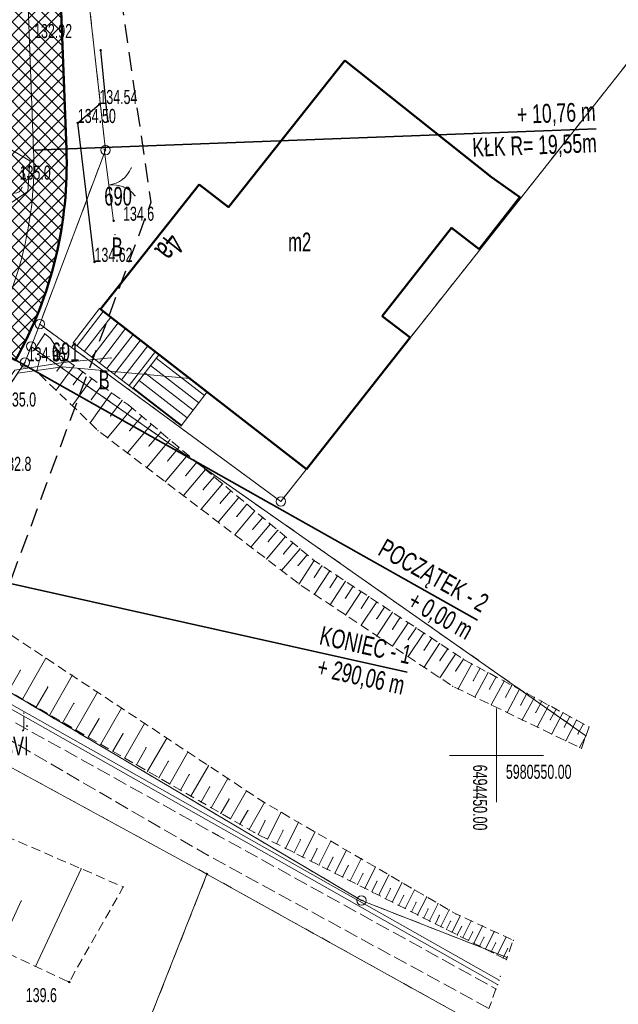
# Model space of a CAD drawing. Extents: x 6456700 to 6518119, y 5963420 to 5980059.
# Tile 33 of 256: x 6511693 to 6511725, y 5964086 to 5964138. Entities that reach past the tile are written whole.
import ezdxf
from ezdxf.enums import TextEntityAlignment as Align

# ---------------------------------------------------------------- set-up
doc = ezdxf.new("R2010")
doc.units = 0
doc.header["$MEASUREMENT"] = 0
for name, pattern in [('L_0_03', [1, 0.5, -0.5]), ('L_0_04', [1.5, 1, -0.5]), ('L_0_52', [1, 0.75, -0.25]), ('L_0_5A', [0.75, 0.5, -0.25])]:
    doc.linetypes.add(name, pattern=pattern)
doc.layers.get('0').update_dxf_attribs({"color": 2, "linetype": 'CONTINUOUS', "lineweight": 5})
for name, color, linetype, lineweight in [('000_Inne__niezydentyfikowane_', 7, 'CONTINUOUS', 18), ('18mm Kreska ciągła', 7, 'CONTINUOUS', 18), ('202_punkt_graniczny', 7, 'CONTINUOUS', 18), ('203_punkt_graniczny', 7, 'CONTINUOUS', 18), ('209_oznaczenie_konturu_klasyfikacyjnego', 96, 'CONTINUOUS', 18), ('210_oznaczenie_konturu_uzytku_gruntowego', 96, 'CONTINUOUS', 18), ('211_numer_dzialki_ewidencyjnej', 7, 'CONTINUOUS', 18), ('218_kontur_uzytku_gruntowego', 96, 'L_0_03', 18), ('219_dzialka_ewidencyjna', 7, 'CONTINUOUS', 18), ('238_Punkt_adresowy_budynku', 7, 'CONTINUOUS', 18), ('312_budynek_ewidencyjny', 7, 'CONTINUOUS', 18), ('312_oznaczenie_budynku_ewidencyjnego_Atr117', 7, 'CONTINUOUS', 18), ('352_schody', 7, 'CONTINUOUS', 18), ('35mm Ciągła', 7, 'CONTINUOUS', 35), ('50mm Kreska ciągła', 7, 'CONTINUOUS', 50), ('9mm Kreska ciągła', 252, 'CONTINUOUS', 9), ('brama', 7, 'CONTINUOUS', 18), ('drzewo_lisciaste', 7, 'CONTINUOUS', 18), ('furtka', 7, 'CONTINUOUS', 18), ('jezdnia', 7, 'CONTINUOUS', 18), ('jezdnia_Atr17', 7, 'CONTINUOUS', 18), ('kraweznik', 7, 'CONTINUOUS', 18), ('ogrodzenie_trwale', 7, 'CONTINUOUS', 18), ('pikieta_naturalna', 7, 'CONTINUOUS', 18), ('pikieta_naturalna_Atr2', 7, 'CONTINUOUS', 18), ('pikieta_sztuczna', 7, 'CONTINUOUS', 18), ('pikieta_sztuczna_Atr2', 7, 'CONTINUOUS', 18), ('przewod_elektroenergetyczny_podziemny', 7, 'CONTINUOUS', 18), ('przewod_wodociagowy', 7, 'CONTINUOUS', 18), ('rzedna_Atr3', 7, 'CONTINUOUS', 18), ('siatka_krzyrzy', 7, 'CONTINUOUS', 18), ('skarpa_nieumocniona', 7, 'CONTINUOUS', 18), ('Zakres', 7, 'CONTINUOUS', 18)]:
    doc.layers.add(name, color=color, linetype=linetype, lineweight=lineweight)
doc.styles.get("Standard").update_dxf_attribs({"font": 'txt', "width": 0.75})
doc.styles.add('Znaczniki', font='GOTHIC.TTF', dxfattribs={"width": 0.7})

# ---------------------------------------------------------------- blocks, each defined once
blk = doc.blocks.new('mdcp_nowa')
at = {"layer": '203_punkt_graniczny', "linetype": 'Continuous', "lineweight": 18}
blk.add_hatch(color=18, dxfattribs=at).paths.add_polyline_path([(6494434.57, 5980543.625, 1), (6494434.57, 5980543.715, 1)])
at = {"layer": 'pikieta_naturalna', "linetype": 'Continuous', "lineweight": 18}
for points in [[(6494428.91, 5980587.535, 1), (6494428.91, 5980587.625, 1)], [(6494429.29, 5980583.745, 1), (6494429.29, 5980583.835, 1)], [(6494429.6, 5980578.445, 1), (6494429.6, 5980578.535, 1)], [(6494427.23, 5980537.875, 1), (6494427.23, 5980537.965, 1)]]:
    blk.add_hatch(color=18, dxfattribs=at).paths.add_polyline_path(points)
at = {"layer": 'pikieta_sztuczna', "linetype": 'Continuous', "lineweight": 18}
for points in [[(6494428.84, 5980584.665, 1), (6494428.84, 5980584.755, 1)], [(6494427.69, 5980583.655, 1), (6494427.69, 5980583.745, 1)], [(6494428.58, 5980576.255, 1), (6494428.58, 5980576.345, 1)]]:
    blk.add_hatch(color=18, dxfattribs=at).paths.add_polyline_path(points)
for p in [(6494454.931, 5980551.518), (6494454.758, 5980551.03), (6494454.763, 5980551.044), (6494454.525, 5980550.374), (6494450.892, 5980540.146), (6494450.527, 5980539.118), (6494450.565, 5980539.223), (6494450.053, 5980537.783), (6494450.135, 5980538.013), (6494450.209, 5980538.223), (6494449.971, 5980537.553)]:
    blk.add_point(p)
at = {"layer": '000_Inne__niezydentyfikowane_', "linetype": 'Continuous', "lineweight": 18, "flags": 128}
for points in [[(6494427.04, 5980571.1), (6494426.58, 5980570.48)], [(6494427.49, 5980570.78), (6494426.53, 5980569.46)], [(6494427.95, 5980570.44), (6494427.45, 5980569.75)], [(6494428.44, 5980570.08), (6494427.39, 5980568.63)], [(6494429.49, 5980569.32), (6494428.34, 5980567.73)], [(6494428.96, 5980569.71), (6494428.41, 5980568.95)], [(6494430.05, 5980568.92), (6494429.44, 5980568.09)], [(6494430.59, 5980568.5), (6494429.27, 5980566.93)], [(6494431.61, 5980567.65), (6494430.33, 5980566.12)], [(6494431.1, 5980568.07), (6494430.45, 5980567.3)], [(6494432.11, 5980567.23), (6494431.48, 5980566.48)], [(6494432.6, 5980566.82), (6494431.36, 5980565.34)], [(6494433.08, 5980566.41), (6494432.47, 5980565.68)], [(6494433.56, 5980566.01), (6494432.35, 5980564.58)], [(6494434.03, 5980565.62), (6494433.44, 5980564.91)], [(6494434.49, 5980565.23), (6494433.32, 5980563.84)], [(6494434.95, 5980564.85), (6494434.37, 5980564.16)], [(6494435.4, 5980564.47), (6494434.26, 5980563.12)], [(6494435.84, 5980564.1), (6494435.28, 5980563.44)], [(6494436.27, 5980563.74), (6494435.17, 5980562.43)], [(6494437.12, 5980563.03), (6494436.06, 5980561.75)], [(6494436.7, 5980563.38), (6494436.16, 5980562.73)], [(6494437.54, 5980562.68), (6494437.01, 5980562.05)], [(6494437.95, 5980562.33), (6494436.91, 5980561.1)], [(6494438.35, 5980562), (6494437.84, 5980561.39)], [(6494438.75, 5980561.66), (6494437.75, 5980560.46)], [(6494439.53, 5980561.01), (6494438.55, 5980559.85)], [(6494439.14, 5980561.33), (6494438.65, 5980560.74)], [(6494439.91, 5980560.69), (6494439.43, 5980560.12)], [(6494440.29, 5980560.38), (6494439.48, 5980559.14)], [(6494440.7, 5980560.1), (6494440.29, 5980559.48)], [(6494441.12, 5980559.83), (6494440.3, 5980558.59)], [(6494441.53, 5980559.56), (6494441.12, 5980558.93)], [(6494441.95, 5980559.28), (6494441.13, 5980558.03)], [(6494442.37, 5980559.01), (6494441.95, 5980558.38)], [(6494442.78, 5980558.73), (6494441.96, 5980557.48)], [(6494443.2, 5980558.46), (6494442.79, 5980557.83)], [(6494443.62, 5980558.18), (6494442.79, 5980556.93)], [(6494444.03, 5980557.9), (6494443.62, 5980557.28)], [(6494444.45, 5980557.63), (6494443.62, 5980556.37)], [(6494444.87, 5980557.35), (6494444.46, 5980556.72)], [(6494445.29, 5980557.07), (6494444.46, 5980555.82)], [(6494445.71, 5980556.8), (6494445.3, 5980556.17)], [(6494446.13, 5980556.52), (6494445.3, 5980555.26)], [(6494446.55, 5980556.24), (6494446.14, 5980555.61)], [(6494446.97, 5980555.96), (6494446.14, 5980554.7)], [(6494447.4, 5980555.68), (6494446.98, 5980555.05)], [(6494424.74, 5980553), (6494425.99, 5980555.18)], [(6494447.82, 5980555.4), (6494446.98, 5980554.14)], [(6494448.24, 5980555.13), (6494447.82, 5980554.49)], [(6494423.99, 5980553.43), (6494424.63, 5980554.54)], [(6494448.68, 5980554.88), (6494447.96, 5980553.54)], [(6494449.12, 5980554.64), (6494448.76, 5980553.98)], [(6494426.19, 5980552.16), (6494427.39, 5980554.26)], [(6494449.55, 5980554.41), (6494448.85, 5980553.11)], [(6494449.98, 5980554.18), (6494449.63, 5980553.54)], [(6494425.47, 5980552.57), (6494426.09, 5980553.64)], [(6494450.4, 5980553.96), (6494449.72, 5980552.69)], [(6494450.81, 5980553.73), (6494450.48, 5980553.11)], [(6494451.22, 5980553.52), (6494450.56, 5980552.29)], [(6494427.58, 5980551.36), (6494428.73, 5980553.37)], [(6494451.62, 5980553.3), (6494451.29, 5980552.69)], [(6494452.02, 5980553.09), (6494451.37, 5980551.89)], [(6494426.89, 5980551.76), (6494427.48, 5980552.78)], [(6494428.91, 5980550.59), (6494430.02, 5980552.52)], [(6494452.41, 5980552.88), (6494452.09, 5980552.29)], [(6494452.79, 5980552.67), (6494452.17, 5980551.51)], [(6494453.17, 5980552.47), (6494452.86, 5980551.9)], [(6494428.25, 5980550.97), (6494428.82, 5980551.96)], [(6494453.54, 5980552.27), (6494452.94, 5980551.14)], [(6494453.91, 5980552.07), (6494453.61, 5980551.51)], [(6494430.19, 5980549.86), (6494431.25, 5980551.7)], [(6494454.27, 5980551.87), (6494453.69, 5980550.78)], [(6494454.63, 5980551.68), (6494454.34, 5980551.14)], [(6494429.56, 5980550.22), (6494430.1, 5980551.16)], [(6494431.41, 5980549.15), (6494432.43, 5980550.92)], [(6494454.758, 5980551.03), (6494454.43, 5980550.42)], [(6494430.81, 5980549.5), (6494431.33, 5980550.41)], [(6494432.59, 5980548.48), (6494433.56, 5980550.17)], [(6494432.01, 5980548.81), (6494432.51, 5980549.68)], [(6494433.71, 5980547.83), (6494434.65, 5980549.45)], [(6494433.16, 5980548.15), (6494433.63, 5980548.98)], [(6494434.79, 5980547.21), (6494435.69, 5980548.77)], [(6494434.26, 5980547.52), (6494434.71, 5980548.31)], [(6494435.82, 5980546.62), (6494436.68, 5980548.11)], [(6494435.31, 5980546.91), (6494435.75, 5980547.67)], [(6494436.82, 5980546.05), (6494437.64, 5980547.48)], [(6494436.33, 5980546.33), (6494436.75, 5980547.06)], [(6494437.79, 5980545.54), (6494438.52, 5980546.97)], [(6494437.3, 5980545.78), (6494437.67, 5980546.52)], [(6494438.75, 5980545.05), (6494439.44, 5980546.43)], [(6494438.28, 5980545.29), (6494438.63, 5980546)], [(6494439.66, 5980544.59), (6494440.33, 5980545.92)], [(6494439.21, 5980544.82), (6494439.55, 5980545.5)], [(6494440.54, 5980544.15), (6494441.18, 5980545.42)], [(6494440.11, 5980544.37), (6494440.44, 5980545.02)], [(6494440.97, 5980543.93), (6494441.28, 5980544.56)], [(6494441.39, 5980543.72), (6494442, 5980544.94)], [(6494441.8, 5980543.52), (6494442.1, 5980544.12)], [(6494442.2, 5980543.32), (6494442.79, 5980544.49)], [(6494442.98, 5980542.92), (6494443.55, 5980544.05)], [(6494425.44, 5980538.75), (6494427.86, 5980543.96)], [(6494442.59, 5980543.12), (6494442.88, 5980543.69)], [(6494443.73, 5980542.55), (6494444.27, 5980543.63)], [(6494443.36, 5980542.73), (6494443.63, 5980543.28)], [(6494444.44, 5980542.18), (6494444.97, 5980543.22)], [(6494444.09, 5980542.36), (6494444.35, 5980542.89)], [(6494444.79, 5980542.01), (6494445.05, 5980542.52)], [(6494445.13, 5980541.84), (6494445.63, 5980542.83)], [(6494445.79, 5980541.5), (6494446.28, 5980542.46)], [(6494423.48, 5980539.67), (6494424.68, 5980542.24)], [(6494445.47, 5980541.67), (6494445.71, 5980542.16)], [(6494446.43, 5980541.18), (6494446.89, 5980542.1)], [(6494446.12, 5980541.34), (6494446.35, 5980541.81)], [(6494446.74, 5980541.03), (6494446.96, 5980541.48)], [(6494447.04, 5980540.88), (6494447.48, 5980541.76)], [(6494447.63, 5980540.58), (6494448.06, 5980541.45)], [(6494447.34, 5980540.73), (6494447.55, 5980541.16)], [(6494448.21, 5980540.29), (6494448.65, 5980541.18)], [(6494448.8, 5980539.99), (6494449.26, 5980540.9)], [(6494447.91, 5980540.43), (6494448.14, 5980540.87)], [(6494448.5, 5980540.14), (6494448.73, 5980540.59)], [(6494449.41, 5980539.68), (6494449.88, 5980540.61)], [(6494449.1, 5980539.84), (6494449.33, 5980540.3)], [(6494449.72, 5980539.53), (6494449.95, 5980540)], [(6494450.03, 5980539.37), (6494450.51, 5980540.32)], [(6494450.35, 5980539.21), (6494450.59, 5980539.69)]]:
    blk.add_lwpolyline(points, dxfattribs=at)
at = {"layer": '000_Inne__niezydentyfikowane_'}
for p in [(6494427.04, 5980571.1), (6494426.58, 5980570.48), (6494427.49, 5980570.78), (6494427.95, 5980570.44), (6494427.45, 5980569.75), (6494428.44, 5980570.08), (6494426.53, 5980569.46), (6494428.96, 5980569.71), (6494429.49, 5980569.32), (6494428.41, 5980568.95), (6494430.05, 5980568.92), (6494427.39, 5980568.63), (6494430.59, 5980568.5), (6494428.34, 5980567.73), (6494429.44, 5980568.09), (6494431.1, 5980568.07), (6494431.61, 5980567.65), (6494430.45, 5980567.3), (6494432.11, 5980567.23), (6494429.27, 5980566.93), (6494432.6, 5980566.82), (6494430.33, 5980566.12), (6494431.48, 5980566.48), (6494433.08, 5980566.41), (6494432.47, 5980565.68), (6494433.56, 5980566.01), (6494434.03, 5980565.62), (6494431.36, 5980565.34), (6494434.49, 5980565.23), (6494432.35, 5980564.58), (6494433.44, 5980564.91), (6494434.95, 5980564.85), (6494434.37, 5980564.16), (6494435.4, 5980564.47), (6494435.84, 5980564.1), (6494433.32, 5980563.84), (6494435.28, 5980563.44), (6494436.27, 5980563.74), (6494434.26, 5980563.12), (6494436.7, 5980563.38), (6494437.12, 5980563.03), (6494435.17, 5980562.43), (6494436.16, 5980562.73), (6494437.54, 5980562.68), (6494437.01, 5980562.05), (6494437.95, 5980562.33), (6494438.35, 5980562), (6494436.06, 5980561.75), (6494437.84, 5980561.39), (6494438.75, 5980561.66), (6494436.91, 5980561.1), (6494439.14, 5980561.33), (6494439.53, 5980561.01), (6494437.75, 5980560.46), (6494438.65, 5980560.74), (6494439.91, 5980560.69), (6494440.29, 5980560.38), (6494438.55, 5980559.85), (6494439.43, 5980560.12), (6494440.7, 5980560.1), (6494441.12, 5980559.83), (6494440.29, 5980559.48), (6494441.53, 5980559.56), (6494441.95, 5980559.28), (6494439.48, 5980559.14), (6494441.12, 5980558.93), (6494442.37, 5980559.01), (6494442.78, 5980558.73), (6494440.3, 5980558.59), (6494441.95, 5980558.38), (6494443.2, 5980558.46), (6494441.13, 5980558.03), (6494442.79, 5980557.83), (6494443.62, 5980558.18), (6494444.03, 5980557.9), (6494441.96, 5980557.48), (6494443.62, 5980557.28), (6494444.45, 5980557.63), (6494444.87, 5980557.35), (6494442.79, 5980556.93), (6494444.46, 5980556.72), (6494445.29, 5980557.07), (6494445.71, 5980556.8), (6494443.62, 5980556.37), (6494445.3, 5980556.17), (6494446.13, 5980556.52), (6494446.55, 5980556.24), (6494444.46, 5980555.82), (6494446.14, 5980555.61), (6494446.97, 5980555.96), (6494447.4, 5980555.68), (6494425.99, 5980555.18), (6494445.3, 5980555.26), (6494446.98, 5980555.05), (6494447.82, 5980555.4), (6494448.24, 5980555.13), (6494424.63, 5980554.54), (6494446.14, 5980554.7), (6494448.68, 5980554.88), (6494449.12, 5980554.64), (6494427.39, 5980554.26), (6494446.98, 5980554.14), (6494447.82, 5980554.49), (6494449.55, 5980554.41), (6494449.98, 5980554.18), (6494426.09, 5980553.64), (6494447.96, 5980553.54), (6494448.76, 5980553.98), (6494449.63, 5980553.54), (6494450.4, 5980553.96), (6494450.81, 5980553.73), (6494451.22, 5980553.52), (6494424.74, 5980553), (6494428.73, 5980553.37), (6494448.85, 5980553.11), (6494450.48, 5980553.11), (6494451.62, 5980553.3), (6494452.02, 5980553.09), (6494425.47, 5980552.57), (6494427.48, 5980552.78), (6494430.02, 5980552.52), (6494449.72, 5980552.69), (6494451.29, 5980552.69), (6494452.41, 5980552.88), (6494452.79, 5980552.67), (6494453.17, 5980552.47), (6494426.19, 5980552.16), (6494428.82, 5980551.96), (6494450.56, 5980552.29), (6494452.09, 5980552.29), (6494452.86, 5980551.9), (6494453.54, 5980552.27), (6494453.91, 5980552.07), (6494426.89, 5980551.76), (6494431.25, 5980551.7), (6494451.37, 5980551.89), (6494452.17, 5980551.51), (6494453.61, 5980551.51), (6494454.27, 5980551.87), (6494454.63, 5980551.68), (6494427.58, 5980551.36), (6494428.25, 5980550.97), (6494430.1, 5980551.16), (6494432.43, 5980550.92), (6494452.94, 5980551.14), (6494454.34, 5980551.14), (6494428.91, 5980550.59), (6494431.33, 5980550.41), (6494453.69, 5980550.78), (6494454.43, 5980550.42), (6494429.56, 5980550.22), (6494430.19, 5980549.86), (6494433.56, 5980550.17), (6494430.81, 5980549.5), (6494432.51, 5980549.68), (6494434.65, 5980549.45), (6494431.41, 5980549.15), (6494432.01, 5980548.81), (6494433.63, 5980548.98), (6494435.69, 5980548.77), (6494432.59, 5980548.48), (6494434.71, 5980548.31), (6494433.16, 5980548.15), (6494433.71, 5980547.83), (6494436.68, 5980548.11), (6494434.26, 5980547.52), (6494434.79, 5980547.21), (6494435.75, 5980547.67), (6494437.64, 5980547.48), (6494435.31, 5980546.91), (6494436.75, 5980547.06), (6494438.52, 5980546.97), (6494435.82, 5980546.62), (6494436.33, 5980546.33), (6494437.67, 5980546.52), (6494439.44, 5980546.43), (6494436.82, 5980546.05), (6494437.3, 5980545.78), (6494438.63, 5980546), (6494440.33, 5980545.92), (6494437.79, 5980545.54), (6494438.28, 5980545.29), (6494439.55, 5980545.5), (6494441.18, 5980545.42), (6494438.75, 5980545.05), (6494439.21, 5980544.82), (6494439.66, 5980544.59), (6494440.44, 5980545.02), (6494441.28, 5980544.56), (6494442, 5980544.94), (6494440.11, 5980544.37), (6494440.54, 5980544.15), (6494442.1, 5980544.12), (6494442.79, 5980544.49), (6494443.55, 5980544.05), (6494427.86, 5980543.96), (6494440.97, 5980543.93), (6494441.39, 5980543.72), (6494441.8, 5980543.52), (6494442.88, 5980543.69), (6494444.27, 5980543.63), (6494442.2, 5980543.32), (6494442.59, 5980543.12), (6494443.63, 5980543.28), (6494444.97, 5980543.22), (6494442.98, 5980542.92), (6494443.36, 5980542.73), (6494443.73, 5980542.55), (6494444.35, 5980542.89), (6494445.05, 5980542.52), (6494445.63, 5980542.83), (6494446.28, 5980542.46), (6494424.68, 5980542.24), (6494444.09, 5980542.36), (6494444.44, 5980542.18), (6494444.79, 5980542.01), (6494445.71, 5980542.16), (6494446.89, 5980542.1), (6494445.13, 5980541.84), (6494445.47, 5980541.67), (6494445.79, 5980541.5), (6494446.35, 5980541.81), (6494446.96, 5980541.48), (6494447.48, 5980541.76), (6494448.06, 5980541.45), (6494446.12, 5980541.34), (6494446.43, 5980541.18), (6494446.74, 5980541.03), (6494447.04, 5980540.88), (6494447.55, 5980541.16), (6494448.65, 5980541.18), (6494449.26, 5980540.9), (6494447.34, 5980540.73), (6494447.63, 5980540.58), (6494447.91, 5980540.43), (6494448.14, 5980540.87), (6494448.73, 5980540.59), (6494449.88, 5980540.61), (6494448.21, 5980540.29), (6494448.5, 5980540.14), (6494448.8, 5980539.99), (6494449.1, 5980539.84), (6494449.33, 5980540.3), (6494449.95, 5980540), (6494450.51, 5980540.32), (6494449.41, 5980539.68), (6494449.72, 5980539.53), (6494450.03, 5980539.37), (6494450.59, 5980539.69), (6494450.35, 5980539.21), (6494425.44, 5980538.75)]:
    blk.add_point(p, dxfattribs=at)
at = {"layer": '202_punkt_graniczny', "color": 7, "linetype": 'Continuous', "lineweight": 18}
for centre in [(6494429.17, 5980582.26), (6494425.66, 5980572.98), (6494425.2, 5980571.79), (6494424.87, 5980570.93), (6494438.51, 5980563.53), (6494442.8, 5980542.27)]:
    blk.add_circle(centre, 0.25, dxfattribs=at)
at = {"layer": '202_punkt_graniczny'}
for p in [(6494429.17, 5980582.26), (6494425.66, 5980572.98), (6494425.2, 5980571.79), (6494424.87, 5980570.93), (6494438.51, 5980563.53), (6494442.8, 5980542.27)]:
    blk.add_point(p, dxfattribs=at)
at = {"layer": '203_punkt_graniczny', "color": 7, "linetype": 'Continuous', "lineweight": 18}
blk.add_circle((6494434.57, 5980543.67), 0.045, dxfattribs=at)
at = {"layer": '203_punkt_graniczny'}
blk.add_point((6494434.57, 5980543.67), dxfattribs=at)
at = {"layer": '218_kontur_uzytku_gruntowego', "lineweight": 18, "flags": 128}
for points in [[(6494469.98, 5980603.36), (6494438.51, 5980563.53)], [(6494427.24, 5980599.42), (6494429.17, 5980582.26)], [(6494429.17, 5980582.26), (6494425.66, 5980572.98)], [(6494425.66, 5980572.98), (6494425.2, 5980571.79)], [(6494438.51, 5980563.53), (6494425.66, 5980572.98)], [(6494425.2, 5980571.79), (6494424.87, 5980570.93)], [(6494454.763, 5980551.044), (6494425.2, 5980571.79)], [(6494424.87, 5980570.93), (6494417.43, 5980559.93)], [(6494442.8, 5980542.27), (6494418.24, 5980556.82)], [(6494434.57, 5980543.67), (6494419.51, 5980551.88)], [(6494426.93, 5980524.31), (6494434.57, 5980543.67)], [(6494434.57, 5980543.67), (6494448.82, 5980535.75)], [(6494450.565, 5980539.223), (6494442.8, 5980542.27)]]:
    blk.add_lwpolyline(points, dxfattribs=at)
at = {"layer": '218_kontur_uzytku_gruntowego'}
for p in [(6494429.17, 5980582.26), (6494429.17, 5980582.26), (6494429.17, 5980582.26), (6494429.17, 5980582.26), (6494425.66, 5980572.98), (6494425.66, 5980572.98), (6494425.66, 5980572.98), (6494425.66, 5980572.98), (6494425.66, 5980572.98), (6494425.66, 5980572.98), (6494425.2, 5980571.79), (6494425.2, 5980571.79), (6494425.2, 5980571.79), (6494425.2, 5980571.79), (6494425.2, 5980571.79), (6494425.2, 5980571.79), (6494424.87, 5980570.93), (6494424.87, 5980570.93), (6494424.87, 5980570.93), (6494424.87, 5980570.93), (6494438.51, 5980563.53), (6494438.51, 5980563.53), (6494438.51, 5980563.53), (6494438.51, 5980563.53), (6494434.57, 5980543.67), (6494434.57, 5980543.67), (6494434.57, 5980543.67), (6494434.57, 5980543.67), (6494442.8, 5980542.27), (6494442.8, 5980542.27), (6494442.8, 5980542.27), (6494442.8, 5980542.27)]:
    blk.add_point(p, dxfattribs=at)
at = {"layer": '219_dzialka_ewidencyjna', "color": 3, "linetype": 'Continuous', "lineweight": 18, "flags": 128}
for points in [[(6494438.51, 5980563.53), (6494469.98, 5980603.36)], [(6494427.24, 5980599.42), (6494429.17, 5980582.26)], [(6494429.17, 5980582.26), (6494425.66, 5980572.98)], [(6494425.2, 5980571.79), (6494425.66, 5980572.98)], [(6494425.66, 5980572.98), (6494438.51, 5980563.53)], [(6494425.2, 5980571.79), (6494424.87, 5980570.93)], [(6494425.2, 5980571.79), (6494454.763, 5980551.044)], [(6494424.87, 5980570.93), (6494417.43, 5980559.93)], [(6494418.24, 5980556.82), (6494442.8, 5980542.27)], [(6494419.51, 5980551.88), (6494434.57, 5980543.67)], [(6494426.93, 5980524.31), (6494434.57, 5980543.67)], [(6494434.57, 5980543.67), (6494448.82, 5980535.75)], [(6494450.565, 5980539.223), (6494442.8, 5980542.27)]]:
    blk.add_lwpolyline(points, dxfattribs=at)
at = {"layer": '219_dzialka_ewidencyjna', "color": 3}
for p in [(6494429.17, 5980582.26), (6494429.17, 5980582.26), (6494425.66, 5980572.98), (6494425.66, 5980572.98), (6494425.66, 5980572.98), (6494425.2, 5980571.79), (6494425.2, 5980571.79), (6494425.2, 5980571.79), (6494424.87, 5980570.93), (6494424.87, 5980570.93), (6494438.51, 5980563.53), (6494438.51, 5980563.53), (6494434.57, 5980543.67), (6494434.57, 5980543.67), (6494434.57, 5980543.67), (6494442.8, 5980542.27), (6494442.8, 5980542.27)]:
    blk.add_point(p, dxfattribs=at)
at = {"layer": '312_budynek_ewidencyjny', "color": 7, "linetype": 'Continuous', "lineweight": 50, "flags": 128}
for points in [[(6494435.72, 5980579.21), (6494441.92, 5980587.03)], [(6494441.92, 5980587.03), (6494449.74, 5980580.82)], [(6494449.74, 5980580.82), (6494451.25, 5980579.74)], [(6494428.89, 5980573.78), (6494434.16, 5980580.42)], [(6494434.16, 5980580.42), (6494435.72, 5980579.21)], [(6494451.25, 5980579.74), (6494449.08, 5980576.97)], [(6494447.61, 5980578.12), (6494443.91, 5980573.41)], [(6494449.08, 5980576.97), (6494447.61, 5980578.12)], [(6494439.88, 5980565.26), (6494428.89, 5980573.78)], [(6494443.91, 5980573.41), (6494445.4, 5980572.27)], [(6494445.13, 5980571.93), (6494439.88, 5980565.26)], [(6494445.4, 5980572.27), (6494445.13, 5980571.93)]]:
    blk.add_lwpolyline(points, dxfattribs=at)
at = {"layer": '312_budynek_ewidencyjny'}
for p in [(6494441.92, 5980587.03), (6494441.92, 5980587.03), (6494449.74, 5980580.82), (6494449.74, 5980580.82), (6494434.16, 5980580.42), (6494434.16, 5980580.42), (6494451.25, 5980579.74), (6494451.25, 5980579.74), (6494435.72, 5980579.21), (6494435.72, 5980579.21), (6494447.61, 5980578.12), (6494447.61, 5980578.12), (6494449.08, 5980576.97), (6494449.08, 5980576.97), (6494428.89, 5980573.78), (6494428.89, 5980573.78), (6494443.91, 5980573.41), (6494443.91, 5980573.41), (6494445.13, 5980571.93), (6494445.13, 5980571.93), (6494445.4, 5980572.27), (6494445.4, 5980572.27), (6494439.88, 5980565.26), (6494439.88, 5980565.26)]:
    blk.add_point(p, dxfattribs=at)
at = {"layer": '352_schody', "color": 7, "linetype": 'Continuous', "lineweight": 18, "flags": 128}
for points in [[(6494432.02, 5980571.37), (6494430.62, 5980569.55), (6494427.45, 5980571.99), (6494428.85, 5980573.81)], [(6494434.59, 5980569.38), (6494433.19, 5980567.56), (6494430.62, 5980569.55), (6494432.02, 5980571.37)]]:
    blk.add_lwpolyline(points, close=True, dxfattribs=at)
for points in [[(6494429.049, 5980573.657), (6494427.648, 5980571.837)], [(6494429.445, 5980573.352), (6494428.045, 5980571.532)], [(6494429.841, 5980573.047), (6494428.441, 5980571.227)], [(6494430.238, 5980572.742), (6494428.837, 5980570.922)], [(6494430.634, 5980572.437), (6494429.233, 5980570.617)], [(6494431.03, 5980572.132), (6494429.629, 5980570.312)], [(6494431.426, 5980571.827), (6494430.026, 5980570.007)], [(6494431.822, 5980571.522), (6494430.422, 5980569.702)], [(6494431.867, 5980571.171), (6494434.438, 5980569.182)], [(6494431.257, 5980570.378), (6494433.828, 5980568.389)], [(6494431.562, 5980570.775), (6494434.133, 5980568.786)], [(6494430.952, 5980569.982), (6494433.523, 5980567.993)], [(6494430.647, 5980569.586), (6494433.218, 5980567.597)]]:
    blk.add_lwpolyline(points, dxfattribs=at)
at = {"layer": '352_schody'}
for p in [(6494428.85, 5980573.81), (6494428.85, 5980573.81), (6494429.049, 5980573.657), (6494429.445, 5980573.352), (6494429.841, 5980573.047), (6494430.238, 5980572.742), (6494430.634, 5980572.437), (6494427.45, 5980571.99), (6494427.45, 5980571.99), (6494427.648, 5980571.837), (6494431.03, 5980572.132), (6494428.045, 5980571.532), (6494431.426, 5980571.827), (6494431.822, 5980571.522), (6494432.02, 5980571.37), (6494432.02, 5980571.37), (6494432.02, 5980571.37), (6494432.02, 5980571.37), (6494428.441, 5980571.227), (6494428.837, 5980570.922), (6494431.867, 5980571.171), (6494429.233, 5980570.617), (6494429.629, 5980570.312), (6494431.257, 5980570.378), (6494431.562, 5980570.775), (6494430.026, 5980570.007), (6494430.952, 5980569.982), (6494430.422, 5980569.702), (6494430.62, 5980569.55), (6494430.62, 5980569.55), (6494430.62, 5980569.55), (6494430.62, 5980569.55), (6494430.647, 5980569.586), (6494434.59, 5980569.38), (6494434.59, 5980569.38), (6494434.133, 5980568.786), (6494434.438, 5980569.182), (6494433.828, 5980568.389), (6494433.523, 5980567.993), (6494433.19, 5980567.56), (6494433.19, 5980567.56), (6494433.218, 5980567.597)]:
    blk.add_point(p, dxfattribs=at)
at = {"layer": 'brama', "color": 7, "linetype": 'Continuous', "lineweight": 18, "flags": 128}
blk.add_lwpolyline([(6494429.1, 5980582.3), (6494429.6, 5980578.49)], dxfattribs=at)
at = {"layer": 'brama', "color": 7, "linetype": 'Continuous', "lineweight": 18}
for centre, start, end in [((6494429.155, 5980581.882), 277.476, 337.476), ((6494429.545, 5980578.908), 37.476, 97.476)]:
    blk.add_arc(centre, 1.5, start, end, dxfattribs=at)
at = {"layer": 'brama'}
for p in [(6494429.1, 5980582.3), (6494430.54, 5980581.308), (6494429.35, 5980580.395), (6494429.35, 5980580.395), (6494430.067, 5980580.692), (6494430.12, 5980580.293), (6494430.736, 5980579.82), (6494429.6, 5980578.49)]:
    blk.add_point(p, dxfattribs=at)
at = {"layer": 'drzewo_lisciaste', "color": 94, "linetype": 'Continuous', "lineweight": 13}
for centre, start, end in [((6494424.47, 5980580.804), 337.452, 58.692), ((6494424.325, 5980580.356), 265.129, 346.779)]:
    blk.add_arc(centre, 0.4, start, end, dxfattribs=at)
at = {"layer": 'drzewo_lisciaste'}
for p in [(6494424.678, 5980581.146), (6494424.85, 5980580.928), (6494424.714, 5980580.265), (6494424.839, 5980580.651)]:
    blk.add_point(p, dxfattribs=at)
at = {"layer": 'furtka', "color": 7, "linetype": 'Continuous', "lineweight": 18, "flags": 128}
blk.add_lwpolyline([(6494425.93, 5980572.47), (6494425.34, 5980571.58)], dxfattribs=at)
at = {"layer": 'furtka', "color": 7, "linetype": 'Continuous', "lineweight": 18}
blk.add_arc((6494425.102, 5980571.219), 1.5, 356.459, 56.459, dxfattribs=at)
at = {"layer": 'furtka'}
for p in [(6494425.93, 5980572.47), (6494425.931, 5980572.469), (6494426.445, 5980571.888), (6494425.34, 5980571.58), (6494426.599, 5980571.127)]:
    blk.add_point(p, dxfattribs=at)
at = {"layer": 'jezdnia', "color": 7, "linetype": 'L_0_52', "lineweight": 18, "flags": 128}
blk.add_lwpolyline([(6494449.599, 5980536.506), (6494434.63, 5980544.67), (6494419.42, 5980553.52), (6494419.03, 5980554.7), (6494435.18, 5980545.72), (6494449.971, 5980537.553)], close=True, dxfattribs=at)
at = {"layer": 'jezdnia'}
for p in [(6494435.18, 5980545.72), (6494434.63, 5980544.67)]:
    blk.add_point(p, dxfattribs=at)
at = {"layer": 'kraweznik', "color": 7, "linetype": 'Continuous', "lineweight": 25, "flags": 128}
for points in [[(6494429.29, 5980583.79), (6494428.91, 5980587.58)], [(6494428.58, 5980576.3), (6494427.69, 5980583.7), (6494428.84, 5980584.71)]]:
    blk.add_lwpolyline(points, dxfattribs=at)
at = {"layer": 'kraweznik'}
for p in [(6494428.91, 5980587.58), (6494428.84, 5980584.71), (6494427.69, 5980583.7), (6494429.29, 5980583.79), (6494428.58, 5980576.3)]:
    blk.add_point(p, dxfattribs=at)
at = {"layer": 'ogrodzenie_trwale'}
for p in [(6494428.91, 5980587.58), (6494429.6, 5980578.49), (6494429.67, 5980577.75), (6494425.93, 5980572.47), (6494425.34, 5980571.58), (6494442.89, 5980542.28), (6494427.23, 5980537.92)]:
    blk.add_point(p, dxfattribs=at)
at = {"layer": 'pikieta_naturalna', "color": 7, "linetype": 'Continuous', "lineweight": 18}
for centre in [(6494428.91, 5980587.58), (6494429.29, 5980583.79), (6494429.6, 5980578.49), (6494427.23, 5980537.92)]:
    blk.add_circle(centre, 0.045, dxfattribs=at)
at = {"layer": 'pikieta_naturalna'}
for p in [(6494428.91, 5980587.58), (6494429.29, 5980583.79), (6494429.6, 5980578.49), (6494427.23, 5980537.92)]:
    blk.add_point(p, dxfattribs=at)
at = {"layer": 'pikieta_sztuczna', "color": 7, "linetype": 'Continuous', "lineweight": 18}
for centre in [(6494428.84, 5980584.71), (6494427.69, 5980583.7), (6494428.58, 5980576.3)]:
    blk.add_circle(centre, 0.045, dxfattribs=at)
at = {"layer": 'pikieta_sztuczna'}
for p in [(6494428.84, 5980584.71), (6494427.69, 5980583.7), (6494428.58, 5980576.3)]:
    blk.add_point(p, dxfattribs=at)
at = {"layer": 'przewod_elektroenergetyczny_podziemny', "color": 1, "linetype": 'Continuous', "lineweight": 18, "flags": 128}
for points in [[(6494423.03, 5980578.72), (6494425.02, 5980580.05), (6494425.14, 5980581.68), (6494423.58, 5980582.6), (6494424.18, 5980591.27), (6494424.03, 5980594.74), (6494423.55, 5980594.71)], [(6494429.45, 5980571.18), (6494426.91, 5980570.94), (6494424.34, 5980570.53), (6494417.32, 5980560.59), (6494421.41, 5980554), (6494450.053, 5980537.783)]]:
    blk.add_lwpolyline(points, dxfattribs=at)
at = {"layer": 'przewod_elektroenergetyczny_podziemny'}
for p in [(6494425.14, 5980581.68), (6494425.02, 5980580.05), (6494426.91, 5980570.94), (6494429.45, 5980571.18)]:
    blk.add_point(p, dxfattribs=at)
at = {"layer": 'przewod_wodociagowy', "color": 5, "linetype": 'Continuous', "lineweight": 18, "flags": 128}
blk.add_lwpolyline([(6494433.68, 5980570.09), (6494426.88, 5980570.7), (6494424.5, 5980570.37), (6494417.55, 5980560.57), (6494421.57, 5980554.17), (6494450.135, 5980538.013)], dxfattribs=at)
at = {"layer": 'przewod_wodociagowy'}
for p in [(6494426.88, 5980570.7), (6494433.68, 5980570.09)]:
    blk.add_point(p, dxfattribs=at)
at = {"layer": 'siatka_krzyrzy', "linetype": 'Continuous', "lineweight": 18, "flags": 128}
for points in [[(6494450, 5980547.5), (6494450, 5980552.5)], [(6494447.5, 5980550), (6494452.5, 5980550)]]:
    blk.add_lwpolyline(points, dxfattribs=at)
at = {"layer": 'skarpa_nieumocniona', "color": 7, "linetype": 'L_0_5A', "lineweight": 18, "flags": 128}
for points in [[(6494430.4, 5980568.66), (6494440.27, 5980560.39), (6494448.31, 5980555.08), (6494454.931, 5980551.518), (6494454.525, 5980550.374), (6494447.67, 5980553.68), (6494439.6, 5980559.05), (6494428.77, 5980567.31), (6494425.5, 5980570.45), (6494425.68, 5980571.23), (6494426.81, 5980571.27)], [(6494450.527, 5980539.118), (6494437.07, 5980545.9), (6494417.85, 5980556.96), (6494418.5, 5980560.14), (6494437.54, 5980547.54), (6494447.84, 5980541.55), (6494450.892, 5980540.146)], [(6494416.17, 5980526.16), (6494414.73, 5980528.67), (6494415.36, 5980538.45), (6494416.27, 5980548.97), (6494430.11, 5980542.99), (6494427.23, 5980537.92), (6494422.18, 5980540.27), (6494418.42, 5980538.67), (6494418.14, 5980536.33), (6494418.05, 5980534.09), (6494417.48, 5980525.46)]]:
    blk.add_lwpolyline(points, close=True, dxfattribs=at)
at = {"layer": 'skarpa_nieumocniona'}
for p in [(6494425.68, 5980571.23), (6494425.68, 5980571.23), (6494426.81, 5980571.27), (6494426.81, 5980571.27), (6494425.5, 5980570.45), (6494425.5, 5980570.45), (6494430.4, 5980568.66), (6494430.4, 5980568.66), (6494428.77, 5980567.31), (6494428.77, 5980567.31), (6494440.27, 5980560.39), (6494440.27, 5980560.39), (6494439.6, 5980559.05), (6494439.6, 5980559.05), (6494448.31, 5980555.08), (6494448.31, 5980555.08), (6494447.67, 5980553.68), (6494447.67, 5980553.68), (6494437.54, 5980547.54), (6494437.54, 5980547.54), (6494437.07, 5980545.9), (6494437.07, 5980545.9), (6494430.11, 5980542.99), (6494430.11, 5980542.99), (6494447.84, 5980541.55), (6494447.84, 5980541.55), (6494427.23, 5980537.92), (6494427.23, 5980537.92)]:
    blk.add_point(p, dxfattribs=at)
at = {"layer": 'Zakres', "linetype": 'L_0_04', "lineweight": 25, "flags": 128}
blk.add_lwpolyline([(6495113.77, 5985050.22), (6495121.12, 5984877.07), (6495125.76, 5984757.87), (6495129.89, 5984649.81), (6495141.08, 5984611.3), (6495145.77, 5984544.53), (6495147.36, 5984487.27), (6495157.22, 5984392.07), (6495162.95, 5984387.45), (6495180.24, 5984384.16), (6495229.5, 5984386.61), (6495251.65, 5984373.41), (6495258.77, 5984357.12), (6495255.44, 5984330.44), (6495250.77, 5984304.39), (6495252.21, 5984282.78), (6495255.46, 5984256.45), (6495254.94, 5984238.25), (6495266.4, 5984211), (6495277.24, 5984182.33), (6495294.2, 5984133.19), (6495300.94, 5984095.37), (6495313.24, 5984037.69), (6495317.44, 5983978.18), (6495300.35, 5983922.18), (6495282.35, 5983883.38), (6495266.21, 5983862.23), (6495242.03, 5983839.67), (6495211.11, 5983816.86), (6495158.26, 5983772.66), (6495130.6, 5983651.16), (6495116.31, 5983543.43), (6495129.51, 5983346.73), (6495134.58, 5983264.71), (6495139.64, 5983186.97), (6495193.25, 5983077.94), (6495199.2, 5983041.97), (6495206.23, 5983026), (6495208.96, 5983004.88), (6495202.27, 5982979.48), (6495202.42, 5982950.13), (6495209.35, 5982897.38), (6495215.97, 5982850.34), (6495228.6, 5982809.97), (6495226.85, 5982778.82), (6495225.04, 5982750.56), (6495220.26, 5982723.37), (6495226.54, 5982679.97), (6495206.06, 5982669.48), (6495192.68, 5982657.71), (6495184.57, 5982648.65), (6495174.78, 5982624.58), (6495164.23, 5982604.61), (6495150.7, 5982588.3), (6495137.69, 5982582.43), (6495118.26, 5982573.75), (6495100.35, 5982558.42), (6495090.36, 5982544.99), (6495075.87, 5982519.06), (6495060.83, 5982499.68), (6495049.41, 5982485.49), (6495035.07, 5982459.7), (6495006.7, 5982406.64), (6494980.89, 5982351.84), (6494944.35, 5982293.29), (6494925.72, 5982250.11), (6494905.2, 5982190.37), (6494898.43, 5982153.5), (6494879.51, 5982063.89), (6494864.14, 5981992.66), (6494816.93, 5981768.61), (6494777.79, 5981577.7), (6494739.84, 5981394.72), (6494718.65, 5981297.89), (6494716.45, 5981237.31), (6494738.62, 5981208.21), (6494776.48, 5981173.06), (6494817.16, 5981137.44), (6494847.63, 5981109.8), (6494877.39, 5981077.08), (6494912.75, 5981030.55), (6494916.06, 5981014.71), (6494903.86, 5980957.01), (6494916.13, 5980953.51), (6494892.32, 5980927.59), (6494850.7, 5980858.8), (6494806.81, 5980779.89), (6494785.1, 5980753.49), (6494715.22, 5980723.29), (6494679.96, 5980686.78), (6494651.35, 5980651.29), (6494549.14, 5980683.24), (6494511.84, 5980659.66), (6494443.61, 5980630.33), (6494428.78, 5980598.6), (6494431.58, 5980579.46), (6494420.56, 5980549.76), (6494416.45, 5980528.2), (6494403.86, 5980507.16), (6494388.89, 5980482.96), (6494365.32, 5980407.99), (6494335.67, 5980315.15), (6494332.29, 5980297.41), (6494335.1, 5980278.18), (6494347.25, 5980254.84), (6494336.79, 5980250.09), (6494300.04, 5980271.34), (6494320.8, 5980301.43), (6494336.81, 5980349.17), (6494344.85, 5980380.92), (6494360.85, 5980437.13), (6494374.18, 5980476.38), (6494386.14, 5980498.84), (6494403.02, 5980528.52), (6494411.33, 5980563.19), (6494420.84, 5980586.25), (6494420.25, 5980601.11), (6494434.95, 5980635.94), (6494446.75, 5980644.99), (6494465.77, 5980647.27), (6494513.02, 5980669.46), (6494507.85, 5980679.68), (6494547.89, 5980705.83), (6494570.06, 5980691.34), (6494636.17, 5980669.05), (6494706.14, 5980756.86), (6494742.78, 5980772.58), (6494798.53, 5980814.27), (6494826.12, 5980867.97), (6494849.57, 5980908.6), (6494845.35, 5980942.01), (6494853.94, 5980970.83), (6494891.08, 5980960.54), (6494890.11, 5980965.73), (6494903.94, 5981025.69), (6494869.98, 5981070.3), (6494770.97, 5981160.58), (6494728.18, 5981200.64), (6494706.13, 5981229.56), (6494707.94, 5981299.75), (6494728.84, 5981398.1), (6494767.06, 5981580.19), (6494806.17, 5981770.55), (6494854.36, 5981994.76), (6494869.73, 5982065.97), (6494888.61, 5982155.44), (6494891.67, 5982173.95), (6494895.82, 5982197.45), (6494916.38, 5982253.72), (6494935.47, 5982297.95), (6494954.97, 5982331.67), (6494972.09, 5982356.64), (6494997.76, 5982411.14), (6495026.29, 5982464.48), (6495041.09, 5982491.09), (6495052.99, 5982505.88), (6495067.51, 5982524.6), (6495081.94, 5982550.43), (6495092.99, 5982565.28), (6495112.86, 5982582.29), (6495133.59, 5982591.55), (6495144.48, 5982596.46), (6495155.87, 5982610.19), (6495165.7, 5982628.8), (6495175.96, 5982654.03), (6495185.62, 5982664.83), (6495200.4, 5982677.82), (6495212.49, 5982688.04), (6495209.64, 5982723.43), (6495215.22, 5982750.57), (6495216.87, 5982779.54), (6495218.31, 5982809.31), (6495206.86, 5982847.92), (6495199.44, 5982894.74), (6495192.11, 5982948.71), (6495190.16, 5982979.24), (6495183.47, 5983075.16), (6495129.79, 5983184.34), (6495124.6, 5983264.07), (6495119.53, 5983346.09), (6495106.27, 5983543.75), (6495120.74, 5983652.9), (6495148.75, 5983779.42), (6495204.15, 5983826.04), (6495273.41, 5983889.36), (6495288.53, 5983927.42), (6495300.83, 5983964.69), (6495303.91, 5983980.14), (6495301.32, 5984039.55), (6495291.1, 5984093.63), (6495284.5, 5984130.67), (6495267.84, 5984178.93), (6495257.12, 5984207.3), (6495244.96, 5984236.19), (6495244.79, 5984255.42), (6495242.25, 5984281.97), (6495240.71, 5984304.95), (6495245.55, 5984331.94), (6495248.51, 5984355.64), (6495243.77, 5984366.47), (6495226.98, 5984376.47), (6495179.54, 5984374.12), (6495158.61, 5984378.09), (6495147.7, 5984386.91), (6495137.38, 5984486.61), (6495135.78, 5984544.04), (6495131.18, 5984609.54), (6495119.95, 5984648.2), (6495115.76, 5984757.49), (6495111.12, 5984876.67), (6495103.73, 5985050.93), (6495109.36, 5985081.73), (6495120.41, 5985085.88)], close=True, dxfattribs=at)
at = {"layer": 'Zakres'}
blk.add_point((6494431.58, 5980579.46), dxfattribs=at)
at = {"layer": '209_oznaczenie_konturu_klasyfikacyjnego', "lineweight": 20, "width": 0.66}
blk.add_text('LsVI', height=1, dxfattribs=at).set_placement((6494423.3, 5980551), align=Align.TOP_LEFT)
at = {"layer": '210_oznaczenie_konturu_uzytku_gruntowego', "lineweight": 20, "width": 0.66}
for p in [(6494429.5, 5980577.6), (6494428.8, 5980570.5)]:
    blk.add_text('B', height=1, dxfattribs=at).set_placement(p, align=Align.TOP_LEFT)
at = {"layer": '211_numer_dzialki_ewidencyjnej', "color": 7, "lineweight": 20, "width": 0.66}
for s, p in [('690', (6494429.1, 5980580.3)), ('691', (6494426.3, 5980572))]:
    blk.add_text(s, height=1, dxfattribs=at).set_placement(p, align=Align.TOP_LEFT)
at = {"layer": '238_Punkt_adresowy_budynku', "color": 7, "lineweight": 25, "width": 0.66}
blk.add_text('4a', height=1.25, rotation=231.6, dxfattribs=at).set_placement((6494433.482, 5980577.157), align=Align.TOP_LEFT)
at = {"layer": '312_oznaczenie_budynku_ewidencyjnego_Atr117', "color": 7, "lineweight": 20, "width": 0.66}
blk.add_text('m2', height=1, dxfattribs=at).set_placement((6494438.9, 5980577.86), align=Align.TOP_LEFT)
at = {"layer": 'jezdnia_Atr17', "color": 7, "lineweight": 15, "width": 0.66}
blk.add_text('j.', height=0.75, dxfattribs=at).set_placement((6494424.74, 5980552.26), align=Align.TOP_LEFT)
at = {"layer": 'pikieta_naturalna_Atr2', "color": 7, "lineweight": 15, "width": 0.66}
for s, p in [('135.0', (6494424.59, 5980581.43)), ('134.6', (6494430.1, 5980579.24)), ('135.0', (6494423.81, 5980569.34)), ('132.8', (6494423.56, 5980565.91)), ('139.6', (6494424.92, 5980537.6))]:
    blk.add_text(s, height=0.75, dxfattribs=at).set_placement(p, align=Align.TOP_LEFT)
at = {"layer": 'pikieta_sztuczna_Atr2', "color": 7, "lineweight": 15, "width": 0.66}
for s, p in [('134.54', (6494428.84, 5980585.46)), ('134.50', (6494427.69, 5980584.45)), ('134.62', (6494428.58, 5980577.05)), ('134.95', (6494425.02, 5980571.75))]:
    blk.add_text(s, height=0.75, dxfattribs=at).set_placement(p, align=Align.TOP_LEFT)
at = {"layer": 'rzedna_Atr3', "color": 7, "lineweight": 15, "width": 0.66}
blk.add_text('132.92', height=0.75, dxfattribs=at).set_placement((6494425.36, 5980588.973), align=Align.TOP_LEFT)
at = {"layer": 'siatka_krzyrzy', "lineweight": 15, "width": 0.66}
blk.add_text('6494450.00', height=0.75, rotation=270, dxfattribs=at).set_placement((6494449.5, 5980549.5), align=Align.TOP_LEFT)
blk.add_text('5980550.00', height=0.75, dxfattribs=at).set_placement((6494450.5, 5980549.5), align=Align.TOP_LEFT)

msp = doc.modelspace()

# ---------------------------------------------------------------- block references
at = {"linetype": 'ByBlock'}
msp.add_blockref('mdcp_nowa', (17268.786, -16450.998), dxfattribs=at)

# ---------------------------------------------------------------- next in the draw order: hatches: boundary and pattern name
at = {"layer": '9mm Kreska ciągła'}
h = msp.add_hatch(dxfattribs=at)
h.set_pattern_fill('ANSI37', color=256, scale=4)
h.set_pattern_definition([(45, (6511691.195, 5964120.06236), (-0.3535534, 0.3535534), []), (135, (6511691.195, 5964120.06236), (-0.3535534, -0.3535534), [])])
h.paths.add_polyline_path([(6511691.195, 5964121.143), (6511691.386, 5964124.63, 0.09387), (6511692.371, 5964131.182), (6511691.932, 5964142.68, -0.114411), (6511694.249, 5964154.747), (6511705.391, 5964179.862, -0.271991), (6511723.667, 5964192.967), (6511729.755, 5964193.522, 0.098674), (6511738.301, 5964196.051), (6511743.586, 5964198.832, -0.020192), (6511747.406, 5964200.649), (6511769.76, 5964210.196, 0.03219), (6511780.964, 5964215.859), (6511817.579, 5964237.57, -0.218462), (6511825.251, 5964238.379), (6511910.835, 5964209.53, -0.062712), (6511916.853, 5964206.62, 0.390075), (6511923.272, 5964207.6), (6511915.609, 5964197.326, 0.426952), (6511913.878, 5964204.338, 0.049189), (6511909.717, 5964206.213), (6511824.133, 5964235.062, 0.218462), (6511819.364, 5964234.559), (6511782.746, 5964212.847), (6511782.743, 5964212.845, -0.032198), (6511771.135, 5964206.977), (6511748.781, 5964197.43, 0.020192), (6511745.216, 5964195.734), (6511739.931, 5964192.954, -0.098674), (6511730.073, 5964190.037), (6511723.985, 5964189.481, 0.271991), (6511708.591, 5964178.442), (6511697.449, 5964153.327, 0.114411), (6511695.43, 5964142.813), (6511695.868, 5964131.315, -0.138482), (6511693.149, 5964120.062), (6511691.196, 5964121.142)])

# ---------------------------------------------------------------- next in the draw order: linework, layer by layer
at = {"layer": '18mm Kreska ciągła', "color": 4, "ltscale": 0.1}
msp.add_lwpolyline([(6511691.623, 5964120.92, 0.138482), (6511694.119, 5964131.248), (6511693.681, 5964142.747, -0.114411), (6511695.849, 5964154.037), (6511706.991, 5964179.152, -0.271991), (6511723.826, 5964191.224), (6511729.914, 5964191.78, 0.098674), (6511739.116, 5964194.502), (6511744.401, 5964197.283, -0.020192), (6511748.094, 5964199.04), (6511770.447, 5964208.587, 0.032198), (6511781.855, 5964214.353), (6511818.472, 5964236.064, -0.218462), (6511824.692, 5964236.72), (6511910.276, 5964207.872, -0.080953), (6511917.385, 5964204.11), (6511919.535, 5964202.482)], format="xyb", dxfattribs=at)
at = {"layer": '35mm Ciągła'}
for p, q in [((6511694.119, 5964131.248), (6511724.097, 5964132.391)), ((6511691.623, 5964120.92), (6511717.772, 5964106.214)), ((6511684.746, 5964109.972), (6511714.026, 5964103.438))]:
    msp.add_line(p, q, dxfattribs=at)
at = {"layer": '50mm Kreska ciągła', "color": 6, "ltscale": 0.1}
msp.add_lwpolyline([(6511769.76, 5964210.196), (6511747.406, 5964200.649, 0.020192), (6511743.586, 5964198.832), (6511738.301, 5964196.051, -0.098674), (6511729.755, 5964193.522), (6511723.667, 5964192.967, 0.271991), (6511705.391, 5964179.862), (6511694.249, 5964154.747, 0.114411), (6511691.932, 5964142.68), (6511692.371, 5964131.182, -0.09387), (6511691.386, 5964124.63), (6511691.195, 5964121.14), (6511693.149, 5964120.062, 0.138482), (6511695.868, 5964131.315), (6511695.43, 5964142.813, -0.114411), (6511697.449, 5964153.327), (6511708.591, 5964178.442, -0.271991), (6511723.985, 5964189.481), (6511730.073, 5964190.037, 0.098674), (6511739.931, 5964192.954), (6511745.216, 5964195.734, -0.020192), (6511748.781, 5964197.43), (6511771.135, 5964206.977, 0.032198), (6511782.743, 5964212.845)], format="xyb", dxfattribs=at)

# ---------------------------------------------------------------- next in the draw order: texts
at = {"layer": '18mm Kreska ciągła', "char_height": 1, "attachment_point": 6, "style": 'Znaczniki'}
for s, insert, rotation in [('+ 10,76 m\\PKŁK R= 19,55m', (6511724.097, 5964132.391), 2.1833), ('POCZĄTEK - 2\\P+ 0,00 m', (6511717.772, 5964106.214), 330.6461), ('KONIEC - 1\\P+ 290,06 m', (6511714.026, 5964103.438), 347.4216)]:
    msp.add_mtext(s, dxfattribs=dict(at, insert=insert, rotation=rotation))

doc.saveas('drawing.dxf')
